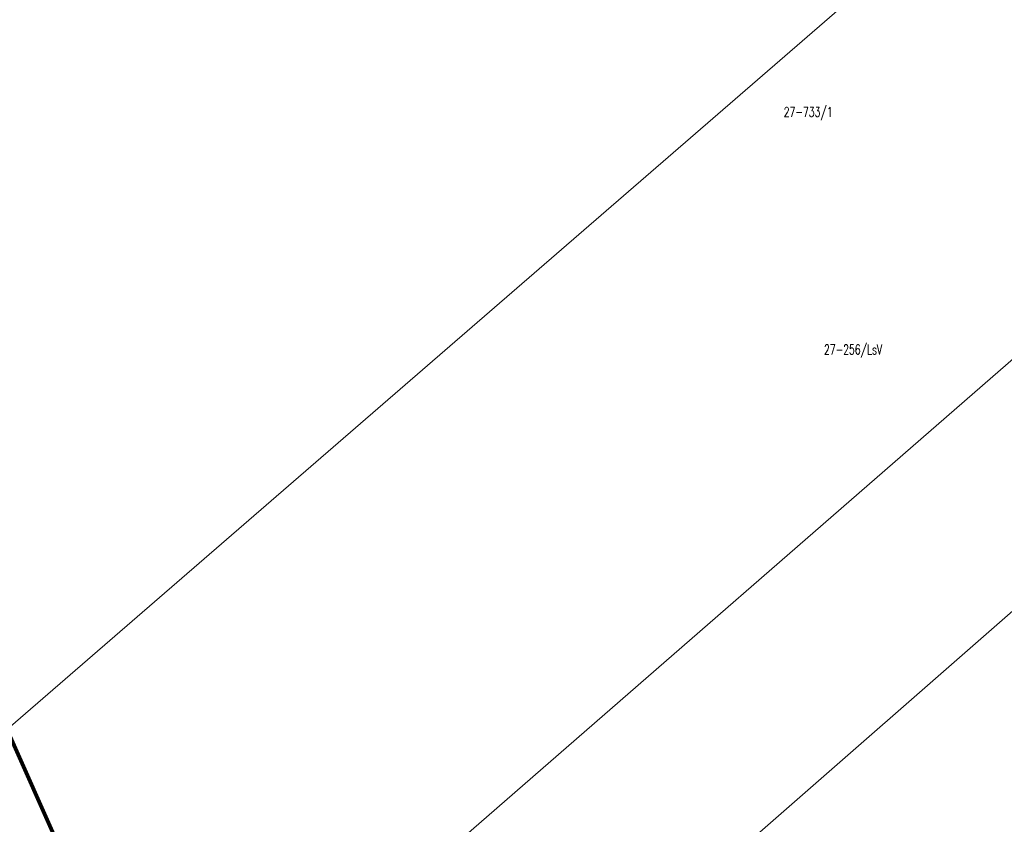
# Model space of a CAD drawing. Header units: metres. Extents: x 7542868 to 7543894, y 5828497 to 5830561.
# Tile 18 of 66: x 7543384 to 7543511, y 5829571 to 5829674. Entities that reach past the tile are written whole.
import ezdxf
from ezdxf.enums import TextEntityAlignment as Align

# ---------------------------------------------------------------- set-up
doc = ezdxf.new("R2010")
doc.units = ezdxf.units.M
doc.linetypes.add('1', pattern=[0])
doc.linetypes.add('GDE', pattern=[0])
for name, color, linetype, lineweight in [('Dzialki', 7, 'GDE', 18), ('Numery_dzialek', 7, 'CONTINUOUS', 13), ('Numery_konturow', 3, 'CONTINUOUS', 13), ('Numery_uzytkow', 7, 'CONTINUOUS', 13), ('ZASIEG_L_0', 3, '1', 100)]:
    doc.layers.add(name, color=color, linetype=linetype, lineweight=lineweight)
doc.styles.get("Standard").update_dxf_attribs({"font": 'Simplex.SHX', "width": 0.75})

msp = doc.modelspace()

# ---------------------------------------------------------------- linework, layer by layer
at = {"layer": 'Dzialki'}
for p, q in [((7543368.35, 5829571.11), (7543593.38, 5829765.8)), ((7543385.75, 5829521.17), (7543623.37, 5829727.82)), ((7543395.45, 5829496.69), (7543638.3, 5829708.9))]:
    msp.add_line(p, q, dxfattribs=at)
at = {"layer": 'ZASIEG_L_0', "linetype": '1'}
msp.add_line((7543381.89, 5829583.7), (7543506.44, 5829303.7), dxfattribs=at)

# ---------------------------------------------------------------- texts
at = {"layer": 'Numery_dzialek', "width": 0.7}
msp.add_text('27-733/1', height=1.25, dxfattribs=at).set_placement((7543482.25, 5829663.19), align=Align.TOP_LEFT)
at = {"layer": 'Numery_konturow', "width": 0.7}
msp.add_text('27-256/LsV', height=1.25, dxfattribs=at).set_placement((7543487.43, 5829632.6), align=Align.TOP_LEFT)
at = {"layer": 'Numery_uzytkow', "width": 0.7}
msp.add_text('27-256/Ls', height=1.25, dxfattribs=at).set_placement((7543487.43, 5829632.6), align=Align.TOP_LEFT)

doc.saveas('drawing.dxf')
